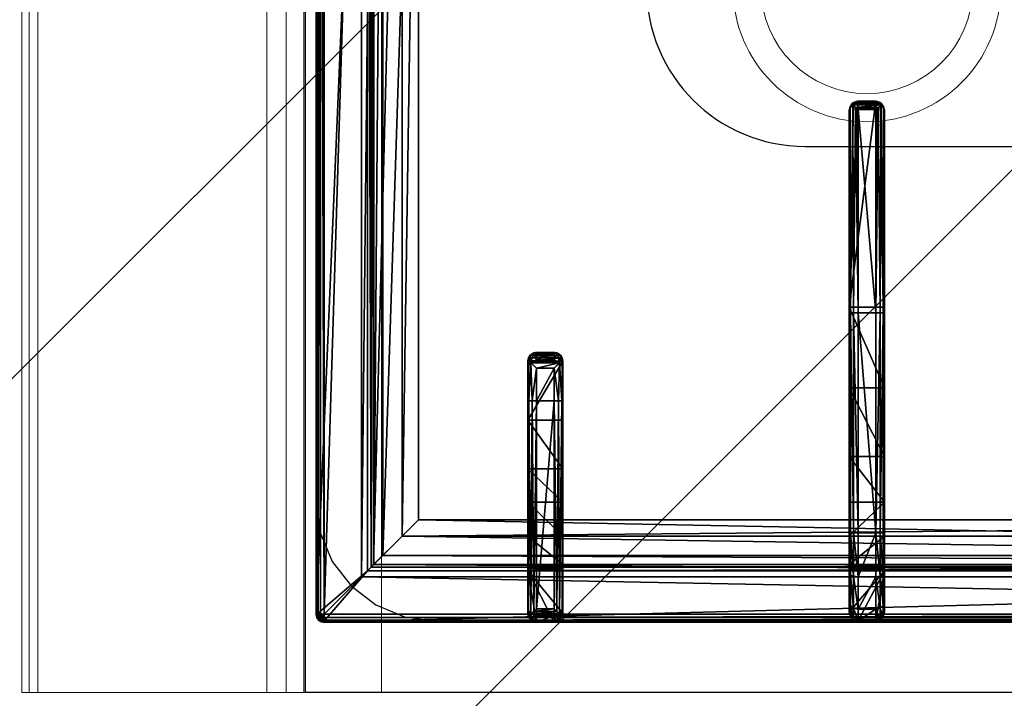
# Model space of a CAD drawing. Header units: millimetres. Extents: x 103872 to 294171, y 5570 to 32737.
# Tile 74 of 117: x 134599 to 134878, y 11252 to 11445. Entities that reach past the tile are written whole.
import ezdxf

# ---------------------------------------------------------------- set-up
doc = ezdxf.new("R2010")
doc.units = ezdxf.units.MM
doc.header["$LTSCALE"] = 2.5
doc.linetypes.add('CONTINUA', pattern=[0])
doc.layers.add('CKD Equipments', color=252, linetype='Continuous', lineweight=0)
doc.layers.add('Dimension', color=40, linetype='Continuous', lineweight=0)
for name, color, linetype in [('IQ_200_3D', 1, 'Continuous'), ('IQ_204_2D', 7, 'CONTINUA'), ('IQ_204_3D', 7, 'Continuous')]:
    doc.layers.add(name, color=color, linetype=linetype)

# ---------------------------------------------------------------- blocks, each defined once
blk = doc.blocks.new('ELECTROLUX-MC7-TOPFYERBRURNERS4')
at = {"layer": 'IQ_200_3D', "color": 8}
for points, invisible_edges in [([(54.11, -83.5, 900), (45.37, -84.65, 900), (0, -80.5, 900)], 10), ([(45.37, -84.65, 900), (37.22, -88.02, 900), (0, -80.5, 900)], 10), ([(37.22, -88.02, 900), (30.23, -93.39, 900), (0, -80.5, 900)], 10), ([(30.23, -93.39, 900), (24.86, -100.38, 900), (0, -80.5, 900)], 10), ([(24.86, -100.38, 900), (21.49, -108.53, 900), (0, -80.5, 900)], 10), ([(21.49, -108.53, 900), (20.34, -117.26, 900), (0, -80.5, 900)], 10), ([(0, -80.5, 900), (20.34, -117.26, 900), (20.34, -619.74, 900), (0, -655, 900)], 5), ([(400, -80.5, 900), (345.89, -83.5, 900), (54.11, -83.5, 900), (0, -80.5, 900)], 5)]:
    blk.add_3dface(points, dxfattribs=dict(at, invisible_edges=invisible_edges))
at = {"layer": 'IQ_204_2D', "color": 8}
for p, q in [((378, -83.5), (22, -83.5)), ((20, -651.5), (20, -85.5)), ((22.47, -143.5), (82.76, -143.5)), ((82.76, -143.5), (91.91, -143.5)), ((94.04, -143.5), (91.91, -143.5)), ((20, -151), (20, -146)), ((20, -151), (20, -146)), ((22, -151), (22, -146)), ((82.81, -146), (22, -146)), ((82.81, -151), (82.81, -146)), ((92.02, -146), (82.81, -146)), ((92.02, -146), (92.02, -151)), ((94.37, -146), (96.48, -146)), ((94.37, -151), (94.37, -146)), ((96.48, -146), (96.48, -151)), ((22, -151), (82.81, -151)), ((82.76, -153.5), (22.47, -153.5)), ((91.91, -153.5), (82.76, -153.5)), ((82.81, -151), (92.02, -151)), ((91.91, -153.5), (94.04, -153.5)), ((96.48, -151), (94.37, -151)), ((20.31, -237.25), (20.31, -242.25)), ((20.31, -237.25), (45.31, -237.25)), ((45.31, -234.75), (22.81, -234.75)), ((45.31, -237.25), (45.31, -234.75)), ((107.76, -234.75), (45.31, -234.75)), ((45.31, -237.25), (45.31, -242.25)), ((45.31, -237.25), (107.81, -237.25)), ((164.89, -234.75), (107.76, -234.75)), ((107.81, -237.25), (107.81, -242.25)), ((107.81, -237.25), (165.46, -237.25)), ((165.31, -234.75), (164.89, -234.75)), ((165.46, -237.25), (165.46, -242.25)), ((167.27, -236.66), (167.27, -242.84)), ((167.36, -237.25), (167.36, -242.25)), ((167.36, -237.25), (167.81, -237.25)), ((167.81, -237.25), (167.81, -242.25)), ((45.31, -242.25), (20.31, -242.25)), ((45.31, -244.75), (45.31, -242.25)), ((107.81, -242.25), (45.31, -242.25)), ((165.46, -242.25), (107.81, -242.25)), ((167.81, -242.25), (167.36, -242.25)), ((22.81, -244.75), (45.31, -244.75)), ((45.31, -244.75), (107.76, -244.75)), ((107.76, -244.75), (164.89, -244.75)), ((164.89, -244.75), (165.31, -244.75))]:
    blk.add_line(p, q, dxfattribs=at)
blk.add_lwpolyline([(48.98, -112.48), (351.02, -112.48), (351.02, -624.52), (48.98, -624.52)], close=True, dxfattribs=at)
blk.add_lwpolyline([(245, -353.5), (245, -222.25, 1), (155, -222.25), (155, -353.5)], format="xyb", dxfattribs=at)
for centre, radius, start, end in [((22, -85.5), 2, 90, 180), ((22.81, -237.25), 2.5, 90, 180), ((22.81, -242.25), 2.5, 180, 270)]:
    blk.add_arc(centre, radius, start, end, dxfattribs=at)
for centre, major_axis, ratio, start_param, end_param in [((22.47, -146), (0, 2.5), 0.948965, 0, 0.895145), ((82.76, -146), (0, 2.5), 0.02182, 4.712389, 6.283185), ((91.91, -146), (0, 2.5), 0.84544, -0.894481, 0), ((91.91, -146), (2.5, 2.5), 0.02182, 4.734206, 5.410521), ((91.91, -146), (-1.92, 1.92), 0.8391, 4.014257, 4.690572), ((22.47, -151), (0, 2.5), 0.948965, 2.246448, 3.141593), ((82.76, -151), (0, 2.5), 0.02182, 3.141593, 4.712389), ((91.91, -151), (0, 2.5), 0.84544, 3.141593, 4.036074), ((91.91, -151), (-2.5, 2.5), 0.02182, 4.014257, 4.690572), ((91.91, -151), (1.92, 1.92), 0.8391, 4.734206, 5.410521), ((107.76, -237.25), (0, 2.5), 0.02182, -1.570796, 0), ((164.89, -237.25), (0, 2.5), 0.951091, -0.914364, 0), ((165.31, -237.25), (2.5, 0), 0.99863, 0, 1.570796), ((163.89, -237.25), (-3.47, 0), 0.720185, 3.141593, 3.380139), ((107.76, -242.25), (0, 2.5), 0.02182, 3.141593, 4.712389), ((165.31, -242.25), (2.5, 0), 0.99863, 4.712389, 6.283185), ((163.89, -242.25), (3.47, 0), 0.720185, -0.238546, 0), ((164.89, -242.25), (0, 2.5), 0.951091, 3.141593, 4.055957)]:
    blk.add_ellipse(centre, major_axis=major_axis, ratio=ratio, start_param=start_param, end_param=end_param, dxfattribs=at)
for points, knots in [([(20.62, -144.44), (20.45, -144.64), (20.31, -144.87), (20.14, -145.25), (20.09, -145.41), (20.03, -145.71), (20.01, -145.86), (20, -146)], [11.858599, 11.858599, 11.858599, 11.858599, 12.773425, 12.773425, 13.35037, 13.35037, 13.927314, 13.927314, 13.927314, 13.927314]), ([(22, -146), (21.87, -145.86), (21.74, -145.71), (21.47, -145.41), (21.33, -145.25), (20.99, -144.87), (20.79, -144.64), (20.62, -144.44)], [0, 0, 0, 0, 0.576945, 0.576945, 1.153889, 1.153889, 2.068716, 2.068716, 2.068716, 2.068716]), ([(96.48, -146), (96.48, -145.84), (96.46, -145.68), (96.4, -145.36), (96.35, -145.2), (96.23, -144.89), (96.15, -144.74), (95.97, -144.47), (95.87, -144.34), (95.65, -144.12), (95.53, -144.02), (95.26, -143.83), (95.12, -143.75), (94.82, -143.63), (94.66, -143.58), (94.35, -143.51), (94.19, -143.5), (94.04, -143.5)], [15.096253, 15.096253, 15.096253, 15.096253, 15.567018, 15.567018, 16.037783, 16.037783, 16.508548, 16.508548, 16.979314, 16.979314, 17.45135, 17.45135, 17.923386, 17.923386, 18.395422, 18.395422, 18.867458, 18.867458, 18.867458, 18.867458]), ([(20, -151), (20.01, -151.14), (20.03, -151.29), (20.09, -151.59), (20.14, -151.75), (20.31, -152.13), (20.45, -152.36), (20.62, -152.56)], [0, 0, 0, 0, 0.576945, 0.576945, 1.153889, 1.153889, 2.068716, 2.068716, 2.068716, 2.068716]), ([(20.62, -152.56), (20.79, -152.36), (20.99, -152.13), (21.33, -151.75), (21.47, -151.59), (21.74, -151.29), (21.87, -151.14), (22, -151)], [11.858599, 11.858599, 11.858599, 11.858599, 12.773425, 12.773425, 13.35037, 13.35037, 13.927314, 13.927314, 13.927314, 13.927314]), ([(94.04, -153.5), (94.19, -153.5), (94.35, -153.49), (94.66, -153.42), (94.82, -153.37), (95.12, -153.25), (95.26, -153.17), (95.53, -152.98), (95.65, -152.88), (95.87, -152.66), (95.97, -152.53), (96.15, -152.26), (96.23, -152.11), (96.35, -151.8), (96.4, -151.64), (96.46, -151.32), (96.48, -151.16), (96.48, -151)], [3.776921, 3.776921, 3.776921, 3.776921, 4.248957, 4.248957, 4.720993, 4.720993, 5.193029, 5.193029, 5.665065, 5.665065, 6.135831, 6.135831, 6.606596, 6.606596, 7.077361, 7.077361, 7.548126, 7.548126, 7.548126, 7.548126]), ([(165.46, -237.25), (165.46, -237.25), (165.46, -237.25), (165.46, -237.25), (165.46, -237.25), (165.46, -237.25), (165.46, -237.25), (165.46, -237.24), (165.46, -237.24), (165.46, -237.24), (165.47, -237.24), (165.47, -237.23), (165.47, -237.23), (165.49, -237.21), (165.5, -237.2), (165.52, -237.18), (165.54, -237.16), (165.59, -237.09), (165.63, -237.05), (165.75, -236.91), (165.85, -236.81), (166.03, -236.6), (166.13, -236.49), (166.32, -236.27), (166.41, -236.16), (166.59, -235.94), (166.69, -235.83), (166.78, -235.72)], [8.18857, 8.18857, 8.18857, 8.18857, 8.190334, 8.190334, 8.192098, 8.192098, 8.195626, 8.195626, 8.202682, 8.202682, 8.216794, 8.216794, 8.245018, 8.245018, 8.301466, 8.301466, 8.414361, 8.414361, 8.640152, 8.640152, 9.091733, 9.091733, 9.543315, 9.543315, 9.994896, 9.994896, 10.458359, 10.458359, 10.458359, 10.458359]), ([(166.78, -235.72), (166.93, -235.92), (167.06, -236.13), (167.2, -236.45), (167.24, -236.56), (167.27, -236.66)], [11.917214, 11.917214, 11.917214, 11.917214, 12.775852, 12.775852, 13.165698, 13.165698, 13.165698, 13.165698]), ([(166.78, -243.78), (166.69, -243.67), (166.59, -243.56), (166.41, -243.34), (166.32, -243.23), (166.13, -243.01), (166.03, -242.9), (165.85, -242.69), (165.75, -242.59), (165.63, -242.45), (165.59, -242.4), (165.54, -242.34), (165.52, -242.32), (165.5, -242.3), (165.49, -242.29), (165.47, -242.27), (165.47, -242.27), (165.47, -242.26), (165.46, -242.26), (165.46, -242.26), (165.46, -242.26), (165.46, -242.25), (165.46, -242.25), (165.46, -242.25), (165.46, -242.25), (165.46, -242.25), (165.46, -242.25), (165.46, -242.25)], [5.918265, 5.918265, 5.918265, 5.918265, 6.381728, 6.381728, 6.833309, 6.833309, 7.284891, 7.284891, 7.736472, 7.736472, 7.962263, 7.962263, 8.075158, 8.075158, 8.131606, 8.131606, 8.15983, 8.15983, 8.173942, 8.173942, 8.180998, 8.180998, 8.184526, 8.184526, 8.18629, 8.18629, 8.188054, 8.188054, 8.188054, 8.188054]), ([(167.27, -242.84), (167.24, -242.94), (167.2, -243.04), (167.06, -243.37), (166.93, -243.58), (166.78, -243.78)], [0.764042, 0.764042, 0.764042, 0.764042, 1.153889, 1.153889, 2.012527, 2.012527, 2.012527, 2.012527])]:
    blk.add_open_spline(points, degree=3, knots=knots, dxfattribs=at)
at = {"layer": 'IQ_204_3D', "color": 8}
mesh = blk.add_polyface(dxfattribs=at)
corners = [(379.78, -85.71, 904.1), (380, -85.5, 900), (379.52, -84.72, 904.14), (379.73, -84.5, 900), (378, -83.5, 900), (378.78, -83.98, 904.14), (379, -83.77, 900), (377.79, -83.72, 904.1), (379.48, -85.71, 905.06), (379.29, -84.85, 905), (378.65, -85.21, 905.73), (378.76, -85.71, 905.75), (378.65, -84.21, 905), (377.79, -84.02, 905.06), (378.29, -84.85, 905.73), (377.79, -84.74, 905.75), (377.79, -85.71, 906), (22.21, -85.71, 906), (22.21, -84.74, 905.75), (22.21, -84.02, 905.06), (22.21, -83.72, 904.1), (22, -83.5, 900), (365.45, -638.95, 900), (22, -653.5, 900), (34.55, -638.95, 900), (365.45, -98.05, 900), (380, -651.5, 900), (34.55, -98.05, 900), (20, -85.5, 900), (21, -83.77, 900), (379.73, -652.5, 900), (379, -653.23, 900), (378, -653.5, 900), (20, -651.5, 900), (20.27, -652.5, 900), (21, -653.23, 900), (20.27, -84.5, 900), (21.22, -83.98, 904.14), (20.48, -84.72, 904.14), (20.22, -85.71, 904.1), (21.35, -84.21, 905), (21.71, -84.85, 905.73), (20.71, -84.85, 905), (20.52, -85.71, 905.06), (21.35, -85.21, 905.73), (21.24, -85.71, 905.75), (22.21, -651.29, 906), (21.24, -651.29, 905.75), (20.52, -651.29, 905.06), (20.22, -651.29, 904.1), (20.48, -652.28, 904.14), (21.22, -653.02, 904.14), (22.21, -653.28, 904.1), (20.71, -652.15, 905), (21.35, -651.79, 905.73), (21.35, -652.79, 905), (22.21, -652.98, 905.06), (21.71, -652.15, 905.73), (22.21, -652.26, 905.75), (35.55, -637.95, 899.73), (35.55, -99.05, 899.73), (36.28, -99.78, 899), (36.28, -637.22, 899), (38.88, -634.62, 902.5), (38.88, -102.38, 902.5), (36.31, -637.19, 905.06), (36.31, -99.81, 905.06), (32.81, -96.31, 906), (32.81, -640.69, 906), (48.98, -624.52, 885), (48.98, -112.48, 885), (44.36, -107.86, 885), (44.36, -629.14, 885), (377.79, -653.28, 904.1), (377.79, -652.98, 905.06), (377.79, -651.29, 906), (377.79, -652.26, 905.75), (363.72, -637.22, 899), (364.45, -637.95, 899.73), (364.45, -99.05, 899.73), (363.72, -99.78, 899), (367.19, -640.69, 906), (367.19, -96.31, 906), (378.78, -653.02, 904.14), (379.52, -652.28, 904.14), (379.78, -651.29, 904.1), (378.65, -652.79, 905), (378.29, -652.15, 905.73), (379.29, -652.15, 905), (379.48, -651.29, 905.06), (378.65, -651.79, 905.73), (378.76, -651.29, 905.75), (361.12, -634.62, 902.5), (351.02, -624.52, 885), (363.69, -637.19, 905.06), (355.64, -629.14, 885), (355.64, -107.86, 885), (351.02, -112.48, 885), (361.12, -102.38, 902.5), (363.69, -99.81, 905.06)]
mesh.append_faces([[corners[k] for k in face] for face in [(16, 10, 14), (17, 41, 44), (46, 54, 57), (75, 87, 90)]], dxfattribs={"color": 8})
mesh.append_faces([[corners[k] for k in face] for face in [(4, 5, 6), (8, 10, 11), (16, 11, 10), (15, 16, 14), (7, 19, 13), (13, 18, 15), (28, 38, 36), (19, 41, 18), (17, 18, 41), (45, 17, 44), (39, 48, 43), (43, 47, 45), (23, 51, 35), (48, 54, 47), (46, 47, 54), (58, 46, 57), (52, 74, 56), (76, 56, 74), (26, 84, 30), (74, 87, 76), (85, 88, 84), (88, 87, 86), (75, 76, 87), (91, 75, 90), (85, 8, 89), (11, 89, 8)]], dxfattribs={"vtx0": -1, "color": 8})
mesh.append_faces([[corners[k] for k in face] for face in [(16, 15, 17), (22, 23, 24), (25, 26, 22), (27, 21, 25), (21, 28, 29), (6, 1, 4), (4, 25, 21), (24, 28, 27), (35, 33, 23), (26, 25, 1), (23, 22, 32), (17, 45, 46), (75, 81, 46), (81, 16, 82), (46, 67, 17), (17, 82, 16), (93, 72, 69), (72, 93, 95), (70, 71, 97), (97, 95, 93)]], dxfattribs={"vtx0": -1, "vtx1": -1, "color": 8})
mesh.append_faces([[corners[k] for k in face] for face in [(21, 27, 28), (4, 1, 25), (26, 32, 22), (24, 23, 33)]], dxfattribs={"vtx0": -1, "vtx1": -1, "vtx2": -1, "color": 8})
mesh.append_faces([[corners[k] for k in face] for face in [(17, 15, 18), (24, 33, 28), (46, 45, 47), (75, 58, 76), (16, 91, 11)]], dxfattribs={"vtx0": -1, "vtx2": -1, "color": 8})
mesh.append_faces([[corners[k] for k in face] for face in [(0, 1, 2), (5, 2, 6), (8, 0, 9), (5, 12, 2), (5, 7, 12), (12, 13, 14), (12, 14, 9), (2, 9, 0), (10, 9, 14), (19, 18, 13), (4, 21, 7), (30, 31, 26), (34, 33, 35), (20, 21, 37), (38, 37, 36), (19, 20, 40), (38, 42, 37), (38, 39, 42), (42, 43, 44), (42, 44, 40), (37, 40, 20), (41, 40, 44), (48, 47, 43), (28, 33, 39), (49, 33, 50), (51, 50, 35), (48, 49, 53), (51, 55, 50), (51, 52, 55), (55, 56, 57), (55, 57, 53), (50, 53, 49), (54, 53, 57), (24, 27, 59), (61, 62, 60), (63, 64, 65), (67, 68, 66), (69, 70, 63), (61, 71, 62), (73, 74, 52), (58, 56, 76), (32, 73, 23), (62, 77, 59), (22, 24, 78), (27, 25, 60), (80, 61, 79), (73, 32, 83), (84, 83, 30), (74, 73, 86), (88, 89, 90), (88, 86, 84), (83, 84, 86), (92, 93, 63), (68, 81, 65), (92, 63, 94), (72, 95, 62), (95, 96, 77), (98, 97, 92), (81, 82, 94), (98, 92, 99), (77, 80, 78), (25, 22, 79), (0, 8, 85), (91, 89, 11), (80, 96, 61), (70, 97, 64), (64, 98, 66), (82, 67, 99), (1, 0, 26)]], dxfattribs={"vtx1": -1, "color": 8})
mesh.append_faces([[corners[k] for k in face] for face in [(31, 32, 26), (75, 46, 58), (75, 16, 81), (81, 68, 46), (68, 67, 46), (67, 82, 17), (70, 69, 71), (72, 71, 69), (71, 96, 97), (96, 95, 97), (16, 75, 91)]], dxfattribs={"vtx1": -1, "vtx2": -1, "color": 8})
mesh.append_faces([[corners[k] for k in face] for face in [(1, 3, 2), (4, 7, 5), (2, 3, 6), (8, 9, 10), (7, 13, 12), (12, 9, 2), (13, 15, 14), (7, 20, 19), (21, 20, 7), (6, 3, 1), (28, 36, 29), (21, 29, 37), (28, 39, 38), (37, 29, 36), (19, 40, 41), (39, 43, 42), (42, 40, 37), (43, 45, 44), (39, 49, 48), (33, 49, 39), (33, 34, 50), (23, 52, 51), (50, 34, 35), (48, 53, 54), (52, 56, 55), (55, 53, 50), (56, 58, 57), (27, 60, 59), (62, 59, 60), (64, 66, 65), (68, 65, 66), (70, 64, 63), (71, 72, 62), (73, 52, 23), (77, 78, 59), (24, 59, 78), (25, 79, 60), (61, 60, 79), (32, 31, 83), (26, 85, 84), (83, 31, 30), (74, 86, 87), (73, 83, 86), (85, 89, 88), (88, 90, 87), (89, 91, 90), (93, 69, 63), (81, 94, 65), (63, 65, 94), (95, 77, 62), (96, 80, 77), (97, 93, 92), (82, 99, 94), (92, 94, 99), (80, 79, 78), (22, 78, 79), (96, 71, 61), (97, 98, 64), (98, 99, 66), (67, 66, 99), (0, 85, 26)]], dxfattribs={"vtx2": -1, "color": 8})
mesh = blk.add_polyface(dxfattribs=at)
corners = [(92.02, -146, 934.6), (93.56, -152.56, 933.98), (93.56, -144.44, 933.98), (92.02, -151, 934.6), (94.37, -151, 932.53), (94.37, -146, 932.53), (96.29, -145.04, 920.55), (96.48, -146, 920.59), (95.76, -144.23, 920.43), (92.82, -143.75, 933.14), (94.04, -143.5, 920), (91.91, -143.5, 932.1), (94.97, -143.69, 920.24), (96.48, -151, 920.59), (96.29, -151.96, 920.55), (92.82, -153.25, 933.14), (95.76, -152.77, 920.43), (94.97, -153.31, 920.24), (94.04, -153.5, 920), (91.91, -153.5, 932.1), (82.76, -143.5, 932.5), (77.27, -143.5, 912.68), (24.21, -143.5, 932.5), (53.98, -143.5, 885), (36.28, -143.5, 899), (63.49, -143.5, 900.63), (44.36, -143.5, 885), (35.83, -143.5, 899.53), (35.23, -143.5, 899.88), (22.5, -143.5, 900), (34.55, -143.5, 900), (77.27, -153.5, 912.68), (53.98, -153.5, 885), (63.49, -153.5, 900.63), (82.76, -153.5, 932.5), (22.5, -153.5, 900), (34.55, -153.5, 900), (24.21, -153.5, 932.5), (35.23, -153.5, 899.88), (35.83, -153.5, 899.53), (44.36, -153.5, 885), (36.28, -153.5, 899), (21.73, -151, 933.1), (20, -151, 900), (21.9, -151.8, 933.81), (21.25, -153.17, 900), (22.36, -152.56, 934.45), (20.34, -152.25, 900), (23.18, -153.25, 933.58), (20, -146, 900), (21.73, -146, 933.1), (20.34, -144.75, 900), (21.25, -143.83, 900), (82.81, -152.25, 934.67), (82.81, -151, 935), (82.79, -153.17, 933.75), (23.02, -151.8, 934.87), (23.73, -151, 935), (82.81, -146, 935), (23.73, -146, 935), (22.36, -144.44, 934.45), (23.02, -145.2, 934.87), (21.9, -145.2, 933.81), (23.18, -143.75, 933.58), (82.79, -143.83, 933.75), (82.81, -144.75, 934.67)]
mesh.append_faces([[corners[k] for k in face] for face in [(5, 6, 2), (5, 7, 6), (6, 8, 2), (13, 4, 14), (16, 14, 1), (1, 14, 4), (42, 43, 44), (45, 46, 47), (46, 45, 48), (46, 44, 47), (44, 43, 47), (1, 55, 15), (48, 55, 46), (46, 53, 56), (57, 56, 54), (50, 62, 49), (49, 62, 51), (63, 52, 60), (52, 51, 60), (60, 51, 62), (61, 65, 60), (59, 58, 61), (60, 64, 63), (9, 64, 2)]], dxfattribs={"color": 8})
mesh.append_faces([[corners[k] for k in face] for face in [(0, 1, 2), (15, 16, 1), (16, 15, 17), (19, 17, 15), (32, 25, 33), (35, 48, 45), (35, 30, 36), (3, 53, 1), (53, 55, 1), (55, 53, 46), (58, 65, 61), (65, 64, 60), (64, 65, 2), (65, 0, 2)]], dxfattribs={"vtx0": -1, "color": 8})
mesh.append_faces([[corners[k] for k in face] for face in [(20, 21, 22), (23, 24, 25), (25, 22, 21), (30, 22, 28), (12, 17, 10), (17, 12, 16), (6, 14, 8), (8, 16, 12), (18, 34, 31), (37, 31, 34), (51, 29, 49), (49, 30, 43)]], dxfattribs={"vtx0": -1, "vtx1": -1, "color": 8})
mesh.append_faces([[corners[k] for k in face] for face in [(25, 28, 22), (37, 38, 33), (35, 43, 30)]], dxfattribs={"vtx0": -1, "vtx1": -1, "vtx2": -1, "color": 8})
mesh.append_faces([[corners[k] for k in face] for face in [(37, 33, 31), (33, 39, 41), (34, 15, 55), (34, 55, 48), (58, 54, 3), (54, 58, 59), (20, 63, 64), (20, 64, 9)]], dxfattribs={"vtx0": -1, "vtx2": -1, "color": 8})
mesh.append_faces([[corners[k] for k in face] for face in [(1, 4, 2), (2, 8, 9), (10, 11, 12), (12, 9, 8), (4, 13, 5), (18, 17, 19), (11, 10, 20), (29, 22, 30), (7, 13, 6), (10, 18, 21), (25, 21, 33), (19, 34, 18), (35, 36, 37), (40, 32, 41), (37, 48, 35), (43, 42, 49), (45, 47, 35), (19, 15, 34), (37, 34, 48), (0, 58, 3), (57, 54, 59), (42, 44, 50), (46, 60, 44), (60, 46, 61), (59, 61, 57), (62, 50, 44), (22, 29, 63), (22, 63, 20), (11, 20, 9), (26, 23, 40), (24, 26, 41), (36, 30, 38), (24, 41, 27), (39, 38, 27)]], dxfattribs={"vtx1": -1, "color": 8})
mesh.append_faces([[corners[k] for k in face] for face in [(10, 21, 20), (24, 27, 25), (27, 28, 25), (13, 14, 6), (14, 16, 8), (36, 38, 37), (38, 39, 33), (32, 33, 41), (47, 43, 35), (29, 30, 49), (3, 54, 53), (58, 0, 65)]], dxfattribs={"vtx1": -1, "vtx2": -1, "color": 8})
mesh.append_faces([[corners[k] for k in face] for face in [(0, 3, 1), (4, 5, 2), (11, 9, 12), (13, 7, 5), (23, 26, 24), (17, 18, 10), (18, 31, 21), (32, 23, 25), (21, 31, 33), (42, 50, 49), (51, 52, 29), (54, 56, 53), (46, 56, 61), (60, 62, 44), (61, 56, 57), (29, 52, 63), (23, 32, 40), (26, 40, 41), (30, 28, 38), (41, 39, 27), (38, 28, 27)]], dxfattribs={"vtx2": -1, "color": 8})
mesh = blk.add_polyface(dxfattribs=at)
corners = [(167.34, -236.95, 930.72), (167.81, -237.25, 922), (167.27, -236.66, 931.11), (167.36, -237.1, 930.62), (167.36, -237.25, 930.59), (167.48, -236, 922), (166.78, -235.72, 931.91), (165.31, -234.75, 922), (165.94, -235.01, 931.06), (166.56, -235.08, 922), (164.89, -234.75, 930.01), (107.79, -235.08, 933.75), (107.76, -234.75, 932.5), (107.81, -236, 934.67), (166.08, -236.54, 932.35), (165.46, -237.24, 932.48), (107.81, -237.25, 935), (165.48, -237.22, 932.48), (165.52, -237.18, 932.48), (165.58, -237.1, 932.47), (165.74, -236.93, 932.45), (109.4, -234.75, 922), (66.99, -234.75, 904.45), (22.81, -234.75, 910), (86.45, -234.75, 917.44), (53.98, -234.75, 885), (36.28, -234.75, 899), (44.36, -234.75, 885), (35.83, -234.75, 899.53), (35.23, -234.75, 899.88), (34.55, -234.75, 900), (22.81, -234.75, 900), (25.83, -234.75, 921.25), (34.06, -234.75, 929.49), (45.31, -234.75, 932.5), (167.48, -243.5, 922), (109.4, -244.75, 922), (167.81, -242.25, 922), (166.56, -244.41, 922), (165.31, -244.75, 922), (45.31, -237.25, 935), (45.31, -236, 934.67), (32.81, -237.25, 931.65), (32.98, -236, 931.36), (23.66, -237.25, 922.5), (33.44, -235.08, 930.57), (45.31, -235.08, 933.75), (24.75, -235.08, 921.87), (23.95, -236, 922.33), (21.56, -235.08, 910), (20.31, -237.25, 910), (20.65, -236, 910), (21.56, -235.08, 900), (20.31, -237.25, 900), (20.65, -236, 900), (45.31, -242.25, 935), (107.81, -242.25, 935), (32.81, -242.25, 931.65), (23.66, -242.25, 922.5), (20.31, -242.25, 910), (20.31, -242.25, 900), (34.55, -244.75, 900), (22.81, -244.75, 900), (21.56, -244.41, 900), (20.65, -243.5, 900), (164.89, -244.75, 930.01), (166.78, -243.78, 931.91), (167.27, -242.84, 931.11), (167.36, -242.25, 930.59), (167.36, -242.4, 930.62), (167.34, -242.55, 930.72), (165.94, -244.49, 931.06), (107.76, -244.75, 932.5), (86.45, -244.75, 917.44), (45.31, -244.75, 932.5), (34.06, -244.75, 929.49), (25.83, -244.75, 921.25), (22.81, -244.75, 910), (66.99, -244.75, 904.45), (35.23, -244.75, 899.88), (35.83, -244.75, 899.53), (44.36, -244.75, 885), (53.98, -244.75, 885), (36.28, -244.75, 899), (107.79, -244.41, 933.75), (166.08, -242.96, 932.35), (107.81, -243.5, 934.67), (165.74, -242.57, 932.45), (165.58, -242.4, 932.47), (165.52, -242.32, 932.48), (165.48, -242.28, 932.48), (165.46, -242.25, 932.48), (20.65, -243.5, 910), (23.95, -243.5, 922.33), (24.75, -244.41, 921.87), (21.56, -244.41, 910), (33.44, -244.41, 930.57), (32.98, -243.5, 931.36), (45.31, -244.41, 933.75), (45.31, -243.5, 934.67)]
mesh.append_faces([[corners[k] for k in face] for face in [(2, 5, 6), (8, 6, 9), (9, 6, 5), (8, 11, 6), (6, 13, 14), (35, 66, 38), (66, 35, 67), (66, 71, 38), (85, 86, 66), (66, 84, 71)]], dxfattribs={"color": 8})
mesh.append_faces([[corners[k] for k in face] for face in [(7, 8, 9), (11, 13, 6), (42, 41, 43), (45, 48, 43), (32, 49, 47), (50, 48, 51), (51, 47, 49), (40, 13, 41), (41, 11, 46), (53, 51, 54), (54, 49, 52), (55, 42, 57), (50, 58, 44), (44, 57, 42), (37, 67, 35), (86, 84, 66), (58, 92, 93), (94, 97, 93), (75, 98, 96), (55, 97, 99), (99, 96, 98), (59, 64, 92), (62, 95, 63), (63, 92, 64), (86, 55, 99), (67, 6, 66), (14, 66, 6), (21, 73, 24), (82, 22, 78), (78, 24, 73)]], dxfattribs={"vtx0": -1, "color": 8})
mesh.append_faces([[corners[k] for k in face] for face in [(10, 21, 12), (22, 23, 24), (25, 26, 22), (24, 12, 21), (7, 5, 21), (35, 36, 37), (23, 49, 32), (34, 46, 12), (13, 11, 41), (54, 31, 53), (62, 60, 61), (36, 72, 73), (77, 73, 76), (83, 78, 80), (74, 98, 75), (4, 0, 68), (1, 4, 37)]], dxfattribs={"vtx0": -1, "vtx1": -1, "color": 8})
mesh.append_faces([[corners[k] for k in face] for face in [(15, 17, 16), (17, 18, 16), (18, 19, 16), (23, 22, 30), (31, 61, 53), (77, 61, 78), (88, 89, 56), (89, 90, 56), (90, 91, 56), (16, 56, 15), (56, 91, 15), (18, 89, 19), (89, 18, 90), (15, 90, 17), (90, 15, 91), (17, 90, 18), (89, 88, 19), (70, 68, 0)]], dxfattribs={"vtx0": -1, "vtx1": -1, "vtx2": -1, "color": 8})
mesh.append_faces([[corners[k] for k in face] for face in [(12, 11, 8), (16, 14, 13), (21, 1, 37), (34, 45, 46), (12, 46, 11), (23, 52, 49), (77, 78, 73), (72, 71, 84), (77, 94, 95), (72, 84, 98), (84, 86, 99)]], dxfattribs={"vtx0": -1, "vtx2": -1, "color": 8})
mesh.append_faces([[corners[k] for k in face] for face in [(0, 1, 2), (0, 3, 1), (10, 12, 8), (20, 14, 16), (7, 21, 10), (31, 23, 30), (9, 5, 7), (38, 39, 35), (40, 41, 42), (42, 43, 44), (45, 33, 47), (45, 43, 46), (32, 47, 33), (48, 44, 43), (41, 46, 43), (31, 52, 23), (51, 49, 54), (40, 55, 16), (40, 42, 55), (58, 57, 44), (50, 53, 59), (30, 61, 31), (63, 64, 62), (39, 38, 65), (70, 67, 37), (71, 65, 38), (39, 65, 36), (62, 61, 77), (81, 82, 83), (65, 71, 72), (87, 88, 56), (59, 92, 58), (58, 93, 57), (94, 76, 96), (94, 93, 95), (75, 96, 76), (97, 57, 93), (92, 95, 93), (60, 64, 59), (95, 92, 63), (98, 84, 99), (2, 6, 67), (20, 87, 14), (20, 19, 87), (85, 66, 14), (3, 0, 4), (2, 67, 0), (69, 68, 70), (36, 73, 21), (22, 24, 78), (81, 27, 82), (83, 26, 81), (26, 83, 28), (61, 30, 79), (29, 28, 79)]], dxfattribs={"vtx1": -1, "color": 8})
mesh.append_faces([[corners[k] for k in face] for face in [(3, 4, 1), (26, 28, 22), (28, 29, 22), (29, 30, 22), (23, 32, 24), (32, 33, 24), (33, 34, 24), (34, 12, 24), (5, 1, 21), (39, 36, 35), (36, 21, 37), (40, 16, 13), (55, 56, 16), (64, 60, 62), (60, 53, 61), (68, 69, 37), (65, 72, 36), (72, 74, 73), (74, 75, 73), (75, 76, 73), (61, 79, 78), (79, 80, 78), (82, 78, 83), (86, 85, 56), (62, 77, 95), (56, 55, 86), (74, 72, 98), (88, 87, 19), (67, 70, 0), (4, 68, 37)]], dxfattribs={"vtx1": -1, "vtx2": -1, "color": 8})
mesh.append_faces([[corners[k] for k in face] for face in [(1, 5, 2), (7, 10, 8), (19, 20, 16), (25, 27, 26), (34, 33, 45), (45, 47, 48), (50, 44, 48), (51, 48, 47), (53, 50, 51), (50, 59, 58), (53, 60, 59), (54, 52, 31), (69, 70, 37), (85, 87, 56), (77, 76, 94), (94, 96, 97), (55, 57, 97), (99, 97, 96), (87, 85, 14), (82, 25, 22), (27, 25, 82), (26, 27, 81), (83, 80, 28), (30, 29, 79), (28, 80, 79)]], dxfattribs={"vtx2": -1, "color": 8})
blk = doc.blocks.new('ELECTROLUX-MC-BURNER6')
for radius in [38, 30]:
    blk.add_circle((0, 0), radius)
blk = doc.blocks.new('ARCH')
at = {"layer": 'CKD Equipments', "color": 8}
for p, q in [((115762.15, 11253.55, -880), (115762.15, 12053.55, -880)), ((115842.15, 11253.55, -880), (115842.15, 12053.55, -880)), ((116417.15, 11253.55, -880), (115762.15, 11253.55, -880))]:
    blk.add_line(p, q, dxfattribs=at)
for points, invisible_edges in [([(115762.49, 11253.55, 32.22), (115762.15, 11253.55, 30.5), (115762.15, 12053.55, 30.5), (115762.49, 12053.55, 32.22)], 8), ([(115762.15, 11253.55, 22.7), (115762.28, 11253.55, 21.81), (115762.28, 12053.55, 21.81), (115762.15, 12053.55, 22.7)], 2), ([(115762.28, 11253.55, 21.81), (115762.7, 11253.55, 21.01), (115762.7, 12053.55, 21.01), (115762.28, 12053.55, 21.81)], 10), ([(115763.47, 11253.55, 33.68), (115762.49, 11253.55, 32.22), (115762.49, 12053.55, 32.22), (115763.47, 12053.55, 33.68)], 10), ([(115762.7, 11253.55, 21.01), (115763.34, 11253.55, 20.39), (115763.34, 12053.55, 20.39), (115762.7, 12053.55, 21.01)], 10), ([(115763.34, 11253.55, 20.39), (115764.15, 11253.55, 20), (115764.15, 12053.55, 20), (115763.34, 12053.55, 20.39)], 8), ([(115764.93, 11253.55, 34.66), (115763.47, 11253.55, 33.68), (115763.47, 12053.55, 33.68), (115764.93, 12053.55, 34.66)], 10), ([(115766.65, 11253.55, 35), (115764.93, 11253.55, 34.66), (115764.93, 12053.55, 34.66), (115766.65, 12053.55, 35)], 2), ([(115833.76, 11253.55, 34.58), (115831.65, 11253.55, 35), (115831.65, 12053.55, 35), (115833.76, 12053.55, 34.58)], 8), ([(115835.54, 11253.55, 33.39), (115833.76, 11253.55, 34.58), (115833.76, 12053.55, 34.58), (115835.54, 12053.55, 33.39)], 10), ([(115836.73, 11253.55, 31.6), (115835.54, 11253.55, 33.39), (115835.54, 12053.55, 33.39), (115836.73, 12053.55, 31.6)], 10), ([(115837.15, 11253.55, 29.5), (115836.73, 11253.55, 31.6), (115836.73, 12053.55, 31.6), (115837.15, 12053.55, 29.5)], 2), ([(115837.6, 11253.55, 23.59), (115837.15, 11253.55, 25.7), (115837.15, 12053.55, 25.7), (115837.6, 12053.55, 23.59)], 8), ([(115838.79, 11253.55, 21.78), (115837.6, 11253.55, 23.59), (115837.6, 12053.55, 23.59), (115838.79, 12053.55, 21.78)], 10), ([(115840.56, 11253.55, 20.53), (115838.79, 11253.55, 21.78), (115838.79, 12053.55, 21.78), (115840.56, 12053.55, 20.53)], 10), ([(115842.65, 11253.55, 20), (115840.56, 11253.55, 20.53), (115840.56, 12053.55, 20.53), (115842.65, 12053.55, 20)], 2), ([(116417.15, 11253.55, -230), (116417.15, 11253.55, 20), (115764.15, 11253.55, 20), (115864.15, 11253.55, -156)], 12), ([(115764.15, 11253.55, 20), (115764.15, 11253.55, -156), (115864.15, 11253.55, -156)], 8), ([(115864.15, 11253.55, -156), (116417.15, 11253.55, -230), (115864.15, 11253.55, -230)], 1)]:
    blk.add_3dface(points, dxfattribs=dict(at, invisible_edges=invisible_edges))
for points in [[(115762.15, 11253.55, 30.5), (115762.15, 11253.55, 22.7), (115762.15, 12053.55, 22.7), (115762.15, 12053.55, 30.5)], [(115764.15, 11253.55, -156), (115764.15, 11253.55, 20), (115764.15, 12053.55, 20), (115764.15, 12053.55, -156)], [(115864.15, 11253.55, -156), (115764.15, 11253.55, -156), (115764.15, 12053.55, -156), (115864.15, 12053.55, -156)], [(115831.65, 11253.55, 35), (115766.65, 11253.55, 35), (115766.65, 12053.55, 35), (115831.65, 12053.55, 35)], [(115837.15, 11253.55, 25.7), (115837.15, 11253.55, 29.5), (115837.15, 12053.55, 29.5), (115837.15, 12053.55, 25.7)], [(116417.15, 11253.55, -230), (115864.15, 11253.55, -230), (115864.15, 12053.55, -230), (116417.15, 12053.55, -230)], [(115864.15, 11253.55, -230), (115864.15, 12053.55, -230), (115864.15, 12053.55, -156), (115864.15, 11253.55, -156)]]:
    blk.add_3dface(points, dxfattribs=at)
at = {"layer": 'CKD Equipments', "color": 8, "rotation": 90}
for name, p in [('ELECTROLUX-MC7-TOPFYERBRURNERS4', (115762.15, 11253.55, -880)), ('ELECTROLUX-MC-BURNER6', (116001.9, 11453.55, -880))]:
    blk.add_blockref(name, p, dxfattribs=at)

msp = doc.modelspace()

# ---------------------------------------------------------------- block references
at = {"layer": 'Dimension'}
msp.add_blockref('ARCH', (18837.33, 0), dxfattribs=at)

# ---------------------------------------------------------------- next in the draw order: hatches: boundary and pattern name
h = msp.add_hatch(dxfattribs=at)
h.set_pattern_fill('ANSI31', color=5, scale=50)
h.paths.add_polyline_path([(137058.16, 13210.58), (134558.16, 13210.58), (134558.16, 8500.58), (137058.16, 8500.58)])

doc.saveas('drawing.dxf')
